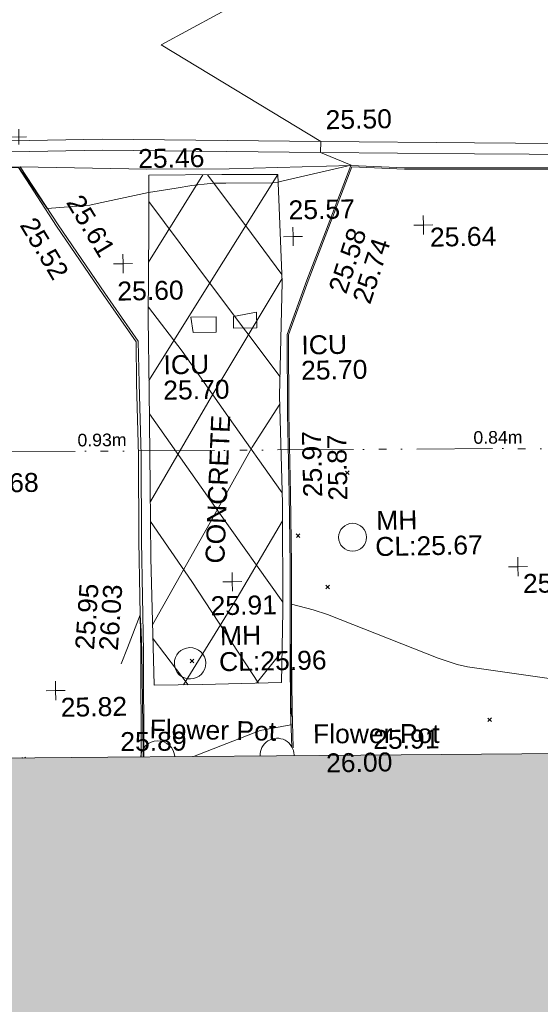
# Model space of a CAD drawing. Header units: millimetres. Extents: x -287732 to 520720, y -88450 to 287754.
# Tile 59 of 256: x -193752 to -183460, y 62672 to 82152. Entities that reach past the tile are written whole.
import ezdxf

# ---------------------------------------------------------------- set-up
doc = ezdxf.new("R2010")
doc.units = ezdxf.units.MM
doc.linetypes.add('IMPORT-UG_EIR_QLB2 _2_', pattern=[2750, 1500, -300, 0, -300, 150, -300, 0, -200])
doc.linetypes.add('IMPORT-UG_ELEC_STREET LIGHTING_QLB2 _2_', pattern=[2700, 1500, -300, 0, -250, 150, -300, 0, -200])
for name, color, linetype, lineweight, true_color in [('00_TOPO_BUILDING_OUTLINE', 5, 'Continuous', 9, 0x0000ff), ('00_TOPO_FURN_FLOWER_POT', 9, 'Continuous', 9, 0x808080), ('00_TOPO_KERB_BOTTOM', 1, 'Continuous', 9, 0xff0000), ('00_TOPO_KERB_TOP', 7, 'Continuous', 9, 0xa500a5), ('00_TOPO_LEVEL_SPOT', 7, 'Continuous', 9, 0x666666), ('00_TOPO_ROAD_MARKING_YELLOW_CONTINUOUS', 40, 'Continuous', 9, 0xffbf00), ('00_TOPO_SERV_IC', 5, 'Continuous', 9, 0x0000ff), ('00_TOPO_SERV_MH', 7, 'Continuous', 9, 0x666666), ('00_UAV_BUILDING_OUTLINE', 5, 'Continuous', 9, 0x0000ff), ('01_DTM_CONTOUR_MNR', 7, 'Continuous', 9, 0xa5a552), ('12333-PUM-2D-U-0001-C01 - Rev2_REVIT IMPORT_dwg', 7, 'Continuous', 9, 0x767676), ('A_RHA_Line', 7, 'Continuous', 9, 0x00a600), ('PUM-EIRCOMM-NOTES', 6, 'Continuous', 9, 0xff00ff), ('PUM-EIRCOMM-QLB2', 6, 'IMPORT-UG_EIR_QLB2 _2_', 9, 0xff00ff)]:
    doc.layers.add(name, color=color, linetype=linetype, lineweight=lineweight, true_color=true_color)
for name, color, linetype, lineweight in [('00_TOPO_ROAD_EDGE', 7, 'Continuous', 9), ('00_TOPO_SURVEY_TEXT', 7, 'Continuous', 9), ('A_RHA_Detail', 7, 'Continuous', 9), ('CHANGE_OF_SURFACE_LVL', 7, 'Continuous', 9), ('GEN-TEXT', 7, 'Continuous', 9)]:
    doc.layers.add(name, color=color, linetype=linetype, lineweight=lineweight)
doc.styles.add('Arial_1', font='arial.ttf', dxfattribs={"height": 250})
doc.styles.add('Swis721 Lt BT_2', font='swissl.ttf', dxfattribs={"height": 375})

# ---------------------------------------------------------------- blocks, each defined once
blk = doc.blocks.new('12333-PUM-2D-U-0001-C01 - Rev2_REVIT IMPORT_dwg_MM-2077200-Site Location Plan Proposed')
at = {"layer": '00_TOPO_LEVEL_SPOT', "color": 254, "true_color": 0xcccccc, "flags": 128}
for points in [[(0, -500), (0, 0), (-500, 0)], [(500, 0), (0, 0), (0, 500)]]:
    blk.add_lwpolyline(points, dxfattribs=at)
blk = doc.blocks.new('12333-PUM-2D-U-0001-C01 - Rev2_REVIT IMPORT_dwg_MGS62954_T2_Galway_ITM_3d_Rev1-2077680-Site Location Plan Proposed')
at = {"layer": '00_TOPO_FURN_FLOWER_POT', "color": 254, "true_color": 0xcccccc}
for centre, start, end in [((533712144, 725626294), 3.0937, 176.077), ((533714504, 725626304), 0, 181.5873), ((533714504, 725626304), 357.2288, 0)]:
    blk.add_arc(centre, 337, start, end, dxfattribs=at)
at = {"layer": '00_TOPO_KERB_BOTTOM', "color": 254, "true_color": 0xcccccc, "flags": 128}
for points in [[(533711873, 725626316), (533711900, 725628397), (533711900, 725630583), (533711923, 725632282), (533711909, 725633712), (533711905, 725634546), (533711260, 725635501), (533710358, 725636869), (533709628, 725638035), (533707823, 725638047), (533706396, 725638062), (533705524, 725638053), (533704780, 725637963), (533703299, 725637695)], [(533720225, 725637830), (533718700, 725637853), (533717229, 725637882), (533716168, 725637946), (533715645, 725636644), (533715254, 725635689), (533714851, 725634623), (533714826, 725633053), (533714832, 725631472), (533714827, 725630064), (533714800, 725628270), (533714789, 725627210), (533714800, 725626449)]]:
    blk.add_lwpolyline(points, dxfattribs=at)
at = {"layer": '00_TOPO_KERB_TOP', "color": 254, "true_color": 0xcccccc, "flags": 128}
for points in [[(533711818, 725626316), (533711845, 725628398), (533711845, 725630584), (533711868, 725632282), (533711854, 725633711), (533711863, 725634532), (533711228, 725635477), (533710326, 725636849), (533709597, 725638019), (533707823, 725638031), (533706395, 725638032), (533705525, 725638015), (533704781, 725637938), (533703308, 725637651)], [(533720225, 725637803), (533718700, 725637825), (533717228, 725637854), (533716186, 725637918), (533715670, 725636633), (533715280, 725635679), (533714879, 725634617), (533714853, 725633053), (533714859, 725631472), (533714854, 725630064), (533714827, 725628269), (533714816, 725627210), (533714827, 725626446)]]:
    blk.add_lwpolyline(points, dxfattribs=at)
at = {"layer": '00_TOPO_ROAD_EDGE', "color": 254, "true_color": 0xcccccc, "flags": 128}
blk.add_lwpolyline([(533709628, 725638035), (533712134, 725637942), (533713757, 725637920), (533716168, 725637946)], dxfattribs=at)
at = {"layer": '00_TOPO_ROAD_MARKING_YELLOW_CONTINUOUS', "color": 254, "true_color": 0xcccccc}
for p, q in [((533712134, 725636100), (533713240, 725637813)), ((533712093, 725628650), (533712770, 725627730)), ((533714642, 725628361), (533714120, 725627737))]:
    blk.add_line(p, q, dxfattribs=at)
at = {"layer": '00_TOPO_ROAD_MARKING_YELLOW_CONTINUOUS', "color": 254, "true_color": 0xcccccc, "flags": 128}
for points in [[(533708020, 725638550), (533711260, 725638550), (533715580, 725638430), (533718620, 725638350), (533721870, 725638270)], [(533708019, 725638333), (533711257, 725638333), (533715574, 725638213), (533718614, 725638133), (533721866, 725638053)], [(533714720, 725637790), (533713330, 725635660), (533712101, 725633760)], [(533713330, 725637812), (533714070, 725636790), (533714766, 725635810)], [(533712160, 725637300), (533713390, 725635590), (533714695, 725633790)], [(533712088, 725631370), (533713380, 725633500), (533714768, 725635730)], [(533714698, 725631490), (533713650, 725633030), (533712770, 725634330), (533712115, 725635210)], [(533712090, 725628930), (533713260, 725630930), (533714120, 725632410), (533714682, 725633250)], [(533712098, 725633100), (533713420, 725631160), (533714673, 725629330)], [(533714160, 725627737), (533712880, 725629770), (533712085, 725630970)], [(533714695, 725630940), (533713770, 725629430), (533712680, 725627730)]]:
    blk.add_lwpolyline(points, dxfattribs=at)
blk.add_lwpolyline([(533712170, 725637820), (533713610, 725637810), (533714720, 725637790), (533714770, 725635660), (533714680, 725633410), (533714700, 725631290), (533714670, 725629150), (533714620, 725627740), (533713050, 725627730), (533712100, 725627730), (533712080, 725630250), (533712090, 725631680), (533712100, 725633570), (533712110, 725634980), (533712150, 725636810)], close=True, dxfattribs=at)
at = {"layer": '00_TOPO_SERV_IC', "color": 254, "true_color": 0xcccccc}
for p, q in [((533712992, 725634693), (533712953, 725634998)), ((533713449, 725634998), (533712953, 725634998)), ((533713449, 725634693), (533713449, 725634998)), ((533714249, 725635074), (533713792, 725634998)), ((533713792, 725634769), (533713792, 725634998)), ((533714249, 725634769), (533714249, 725635074)), ((533712992, 725634693), (533713449, 725634693)), ((533713792, 725634769), (533714249, 725634769))]:
    blk.add_line(p, q, dxfattribs=at)
at = {"layer": '00_TOPO_SERV_MH', "color": 254, "true_color": 0xcccccc}
blk.add_circle((533716072, 725630590), 276, dxfattribs=at)
blk.add_ellipse((533712816, 725628153), major_axis=(304, 63), ratio=0.999041, dxfattribs=at)
at = {"layer": '01_DTM_CONTOUR_MNR', "color": 254, "true_color": 0xcccccc, "flags": 128}
for points in [[(533709604, 725638021), (533709860, 725637642), (533710150, 725637200), (533710993, 725637253), (533711140, 725637279), (533712160, 725637480), (533712705, 725637557), (533713014, 725637603), (533713380, 725637638), (533713450, 725637640), (533713688, 725637638), (533714617, 725637632), (533714720, 725637640), (533714822, 725637662), (533716170, 725637950), (533715570, 725638210), (533715580, 725638430), (533712460, 725640400), (533714152, 725641283)], [(533711454, 725628167), (533711585, 725628478), (533711850, 725629130), (533711859, 725628803), (533711865, 725628400), (533711864, 725626927), (533711860, 725626316)], [(533712851, 725626307), (533712850, 725626310), (533714178, 725626802), (533714790, 725626900), (533714796, 725627210), (533714792, 725627262), (533714812, 725627999), (533714818, 725628270), (533714830, 725628736), (533714840, 725629290), (533715267, 725629171), (533715551, 725629070), (533717721, 725628172), (533718093, 725628034), (533718301, 725627988), (533720094, 725627698)]]:
    blk.add_lwpolyline(points, dxfattribs=at)
at = {"xscale": 0.375, "yscale": 0.375, "zscale": 0.375}
for p in [(533717580, 725636740), (533715000, 725636560), (533711630, 725636080), (533719330, 725629950), (533713680, 725629750), (533710150, 725627660)]:
    blk.add_blockref('12333-PUM-2D-U-0001-C01 - Rev2_REVIT IMPORT_dwg_MM-2077200-Site Location Plan Proposed', p, dxfattribs=at)
at = {"layer": '00_TOPO_BUILDING_OUTLINE', "color": 251, "true_color": 0x666666, "insert": (533715471, 725626322), "char_height": 375, "width": 1495.9, "attachment_point": 1, "line_spacing_factor": 1.005062, "style": 'Swis721 Lt BT_2'}
blk.add_mtext('26.00', dxfattribs=at)
at = {"layer": '00_TOPO_FURN_FLOWER_POT', "color": 251, "true_color": 0x666666, "char_height": 375, "width": 2858.84, "attachment_point": 1, "line_spacing_factor": 1.005062, "style": 'Swis721 Lt BT_2'}
for insert, rotation in [((533712001, 725627056), 357.9425), ((533715225, 725626902), 359.1672)]:
    blk.add_mtext('Flower Pot', dxfattribs=dict(at, insert=insert, rotation=rotation))
at = {"layer": '00_TOPO_KERB_BOTTOM', "color": 251, "true_color": 0x666666, "char_height": 375, "width": 1495.9, "attachment_point": 1, "line_spacing_factor": 1.005062, "style": 'Swis721 Lt BT_2'}
for s, insert, rotation in [('25.52', (533709915, 725637070), 300.0838), ('25.58', (533715674, 725635508), 70.8391), ('25.87', (533715610, 725631320), 90.2239), ('25.95', (533710548, 725628476), 84.9771)]:
    blk.add_mtext(s, dxfattribs=dict(at, insert=insert, rotation=rotation))
at = {"layer": '00_TOPO_KERB_TOP', "color": 251, "true_color": 0x666666, "char_height": 375, "width": 1495.9, "attachment_point": 1, "line_spacing_factor": 1.005062, "style": 'Swis721 Lt BT_2'}
for s, insert, rotation in [('25.61', (533710841, 725637503), 300.0838), ('25.74', (533716143, 725635297), 70.8391), ('25.97', (533715112, 725631395), 90.2239), ('26.03', (533711018, 725628452), 84.9771)]:
    blk.add_mtext(s, dxfattribs=dict(at, insert=insert, rotation=rotation))
at = {"layer": '00_TOPO_LEVEL_SPOT', "char_height": 375, "width": 1495.9, "attachment_point": 1, "line_spacing_factor": 1.005062, "style": 'Swis721 Lt BT_2'}
for s, insert in [('25.57', (533714919, 725637274)), ('25.64', (533717706, 725636686)), ('25.60', (533711507, 725635727)), ('25.68', (533708575, 725631973)), ('25.88', (533719425, 725629803)), ('25.91', (533713242, 725629470)), ('25.82', (533710245, 725627513))]:
    blk.add_mtext(s, dxfattribs=dict(at, insert=insert))
at = {"layer": '00_TOPO_ROAD_EDGE', "color": 251, "true_color": 0x666666, "insert": (533711964, 725638341), "char_height": 375, "width": 1495.9, "attachment_point": 1, "line_spacing_factor": 1.005062, "style": 'Swis721 Lt BT_2'}
blk.add_mtext('25.46', dxfattribs=at)
at = {"layer": '00_TOPO_ROAD_MARKING_YELLOW_CONTINUOUS', "color": 251, "true_color": 0x666666, "insert": (533715683, 725639045), "char_height": 375, "width": 1495.9, "attachment_point": 1, "line_spacing_factor": 1.005062, "style": 'Swis721 Lt BT_2'}
blk.add_mtext('25.50', dxfattribs=at)
at = {"layer": '00_TOPO_SERV_IC', "color": 251, "true_color": 0x666666, "char_height": 375, "attachment_point": 1, "line_spacing_factor": 1.005062, "style": 'Swis721 Lt BT_2'}
for s, insert, width in [('ICU', (533715127, 725634597), 1021.01), ('ICU', (533712394, 725634252), 1021.01), ('25.70', (533715113, 725634096), 1495.9), ('25.70', (533712380, 725633751), 1495.9)]:
    blk.add_mtext(s, dxfattribs=dict(at, insert=insert, width=width))
at = {"layer": '00_TOPO_SERV_MH', "char_height": 375, "attachment_point": 1, "line_spacing_factor": 1.005062, "style": 'Swis721 Lt BT_2'}
for s, insert, width in [('MH', (533716545, 725631100), 949.78), ('CL:25.67', (533716517, 725630585), 2440.93), ('MH', (533713417, 725628875), 949.78), ('CL:25.96', (533713390, 725628361), 2440.93)]:
    blk.add_mtext(s, dxfattribs=dict(at, insert=insert, width=width))
at = {"layer": '00_TOPO_SURVEY_TEXT', "color": 251, "true_color": 0x666666, "insert": (533713152, 725630130), "char_height": 375, "width": 3286.24, "attachment_point": 1, "rotation": 86.6765, "line_spacing_factor": 1.005062, "style": 'Swis721 Lt BT_2'}
blk.add_mtext('CONCRETE', dxfattribs=at)
at = {"layer": '00_UAV_BUILDING_OUTLINE', "color": 251, "true_color": 0x666666, "char_height": 375, "width": 1495.9, "attachment_point": 1, "rotation": 359.482, "line_spacing_factor": 1.005062, "style": 'Swis721 Lt BT_2'}
for s, insert in [('25.89', (533711412, 725626815)), ('25.91', (533716412, 725626770))]:
    blk.add_mtext(s, dxfattribs=dict(at, insert=insert))
blk = doc.blocks.new('12333-PUM-2D-U-0001-C01 - Rev2_REVIT IMPORT_dwg_SPOT-2077769-Site Location Plan Proposed')
at = {"layer": 'CHANGE_OF_SURFACE_LVL', "color": 253, "true_color": 0xaaaaaa}
for p, q in [((-500, 0), (500, 0)), ((0, 500), (0, -500))]:
    blk.add_line(p, q, dxfattribs=at)
blk = doc.blocks.new('12333-PUM-2D-U-0001-C01 - Rev2_REVIT IMPORT_dwg-1620468-Site Location Plan Proposed')
at = {"layer": 'GEN-TEXT', "color": 253, "true_color": 0xaaaaaa}
for p, q in [((74874, 15978), (74945, 16049)), ((74945, 15978), (74874, 16049)), ((73881, 14752), (73952, 14823)), ((73952, 14752), (73881, 14823)), ((74446, 13724), (74517, 13795)), ((74517, 13724), (74446, 13795)), ((71739, 12308), (71810, 12379)), ((71810, 12308), (71739, 12379)), ((77605, 11043), (77676, 11114)), ((77676, 11043), (77605, 11114)), ((68391, 10483), (68378, 10496)), ((68436, 10483), (68449, 10496))]:
    blk.add_line(p, q, dxfattribs=at)
at = {"layer": 'PUM-EIRCOMM-QLB2', "color": 211, "true_color": 0xffaaff, "flags": 128}
blk.add_lwpolyline([(94166, 15009), (88809, 16164), (77898, 16441), (70070, 16526), (62436, 16598), (55862, 16232), (47836, 16319), (40626, 16346), (40294, 21196), (30564, 21787), (30567, 22032)], dxfattribs=at)
blk.add_blockref('12333-PUM-2D-U-0001-C01 - Rev2_REVIT IMPORT_dwg_MGS62954_T2_Galway_ITM_3d_Rev1-2077680-Site Location Plan Proposed', (-533641080, -725615854))
at = {"xscale": 0.3, "yscale": 0.3, "zscale": 0.3}
blk.add_blockref('12333-PUM-2D-U-0001-C01 - Rev2_REVIT IMPORT_dwg_SPOT-2077769-Site Location Plan Proposed', (68533, 22771), dxfattribs=at)
at = {"layer": 'PUM-EIRCOMM-NOTES', "char_height": 250, "width": 1160.03, "attachment_point": 2, "line_spacing_factor": 0.941778, "style": 'Arial_1'}
for s, insert, rotation in [('0.93m', (70074, 16873), 359.4596), ('0.84m', (77902, 16788), 359.3779)]:
    blk.add_mtext(s, dxfattribs=dict(at, insert=insert, rotation=rotation))

msp = doc.modelspace()

# ---------------------------------------------------------------- hatches: boundary and pattern name
at = {"layer": 'A_RHA_Detail', "true_color": 0xc0c0c0}
h = msp.add_hatch(color=9, dxfattribs=at)
h.paths.add_polyline_path([(-80881, -68503), (-80401, -68483), (-80401, -62985), (-24475, -63009), (-24456, -50840), (-36623, -50832), (-36623, -44229), (-50959, -44218), (-50959, -42574), (-54564, -42571), (-54566, -45054), (-92409, -45027), (-92412, -49202), (-100062, -49202), (-100052, -64853), (-86121, -64853), (-86092, -62958), (-84861, -62958), (-84855, -68240), (-80871, -68240)])
h.paths.add_polyline_path([(-137239, -68462), (-132720, -68433), (-132847, -62850), (-130455, -62917), (-130498, -61356), (-117581, -61423), (-117492, -49184), (-125137, -49178), (-125134, -45033), (-163007, -45006), (-163007, -44090), (-163124, -44090), (-163123, -42384), (-166564, -42384), (-166565, -44044), (-193158, -44025), (-193195, -62864), (-137270, -62917), (-137254, -65680)])
h.paths.add_polyline_path([(120311, -32334), (120312, -31611), (133451, -31638), (133469, -19718), (121296, -19692), (121320, -8191), (112277, -8172), (112263, -14811), (78286, -14740), (78293, -8167), (75242, -8161), (69356, -8153), (69354, -9157), (68373, -9155), (68373, -13706), (69334, -13708), (69325, -16250), (66623, -16250), (66620, -17995), (65989, -17995), (65985, -19731), (57152, -19712), (57127, -31560), (70278, -31587), (70278, -32272), (78264, -32285), (78267, -31020), (112336, -31091), (112336, -32318), (119781, -32333)])
h.paths.add_polyline_path([(7504, -1791), (15482, -674), (15484, 148), (56188, 206), (56156, 14338), (18017, 14236), (17968, 34313), (21727, 34324), (21709, 40608), (18010, 40608), (17996, 45484), (9770, 45421), (3966, 45447), (3985, 14177), (1023, 14177), (-277, 14191), (-232, 5968), (-226, 194), (553, 183), (7478, 143), (7489, -674)])
h.paths.add_polyline_path([(77756, 53), (77730, 1700), (94464, 1660), (94606, 17991), (88810, 18015), (88800, 14437), (69414, 14458), (69377, 100), (75242, 67)])
h.paths.add_polyline_path([(61252, 46454), (105775, 46473), (105768, 61853), (92285, 61853), (92309, 65784), (96107, 65768), (96060, 75209), (101085, 75072), (104988, 74765), (108404, 74364), (112009, 73787), (115645, 73050), (116891, 72762), (120209, 71893), (120865, 71704), (124136, 70670), (127436, 69481), (127820, 69395), (128274, 69332), (128732, 69307), (129190, 69320), (129645, 69372), (130095, 69461), (130535, 69588), (130963, 69751), (131376, 69950), (131771, 70182), (132163, 70461), (132496, 70742), (132821, 71065), (133117, 71414), (133384, 71787), (133617, 72179), (133817, 72591), (133983, 73018), (134112, 73458), (134204, 73907), (134258, 74362), (134273, 74820), (134251, 75277), (134190, 75731), (134091, 76179), (133955, 76617), (133783, 77041), (133576, 77450), (133336, 77840), (133064, 78209), (132762, 78554), (132432, 78872), (132077, 79161), (131698, 79420), (131300, 79646), (131094, 79746), (132146, 83110), (122788, 86283), (121604, 82800), (117096, 83871), (116842, 83526), (116121, 91222), (110238, 91274), (110194, 90435), (104988, 90486), (104973, 94310), (103746, 94310), (103840, 122852), (96365, 122932), (96350, 123952), (104556, 123902), (104607, 120249), (125503, 120134), (125662, 137657), (114480, 137699), (114382, 129150), (104644, 129188), (104578, 126217), (101184, 126159), (101265, 135959), (89967, 135989), (89928, 125824), (93631, 125841), (93581, 122932), (88697, 122905), (88679, 95739), (86378, 95739), (86378, 96178), (83280, 96201), (83274, 95736), (70170, 95733), (70166, 96272), (66675, 96257), (66655, 95756), (65785, 95756), (65888, 117471), (53473, 117488), (53434, 98570), (40649, 98570), (40610, 94406), (38854, 94410), (38849, 89464), (40612, 89518), (40665, 86258), (38372, 86306), (38370, 76901), (50938, 76944), (50923, 74599), (56485, 74589), (56485, 75195), (92465, 75233), (92646, 71767), (89811, 69363), (85313, 69361), (85313, 66907), (75210, 66903), (75210, 63816), (70819, 63816), (70819, 64253), (69457, 64253), (69456, 66902), (61303, 66899), (61305, 63970), (70500, 63970), (70500, 61853), (61246, 61849), (61252, 46656)])
h.paths.add_polyline_path([(-17153, 48569), (-17153, 60770), (-29363, 60775), (-29363, 67399), (-43507, 67405), (-43489, 69093), (-45766, 69109), (-45794, 67405), (-47272, 67404), (-47272, 66455), (-86005, 66469), (-86007, 60522), (-92663, 60522), (-92665, 50184), (-79752, 50180), (-79752, 48591), (-17158, 48569)])
h.paths.add_polyline_path([(-201056, 48629), (-138378, 48635), (-138378, 50133), (-125468, 50134), (-125469, 60566), (-132187, 60566), (-132187, 66533), (-170643, 66806), (-170643, 67739), (-200340, 67489), (-200349, 60828), (-201058, 60828), (-201057, 51102)])
h.paths.add_polyline_path([(-240052, 54769), (-239444, 54811), (-239187, 54842), (-238765, 54941), (-238382, 55122), (-237990, 55355), (-237269, 55936), (-237032, 56226), (-236793, 56569), (-236555, 57004), (-236433, 57267), (-236300, 57753), (-236251, 58017), (-236236, 58516), (-236233, 58988), (-236214, 59823), (-236364, 59821), (-236634, 60698), (-236392, 61432), (-236225, 61435), (-236202, 62638), (-232564, 62639), (-232564, 63049), (-232732, 63049), (-232860, 63458), (-232732, 63914), (-232561, 63914), (-232515, 70598), (-240629, 70599), (-240630, 72351), (-246413, 72347), (-246413, 70616), (-254450, 70619), (-254455, 70754), (-254470, 73192), (-263883, 73268), (-263902, 68261), (-263715, 68260), (-263553, 67820), (-263719, 67392), (-263914, 67392), (-263957, 58634), (-260181, 58611), (-260192, 56354), (-257185, 56339), (-257213, 57093), (-257339, 57093), (-257471, 57532), (-257339, 58062), (-257203, 58064), (-257174, 58599), (-256478, 58575), (-256478, 58789), (-256013, 58912), (-255397, 58781), (-255397, 58596), (-243810, 58586), (-243805, 58352), (-243741, 57885), (-243619, 57422), (-243424, 56944), (-243247, 56608), (-243003, 56250), (-242732, 55933), (-242372, 55603), (-242141, 55425), (-241805, 55217), (-241529, 55077), (-241101, 54917), (-240836, 54841), (-240453, 54789), (-240219, 54777)])
h.paths.add_polyline_path([(40277, 59895), (40329, 69197), (36589, 69218), (36619, 74674), (32264, 74687), (32233, 69156), (11917, 69270), (11967, 78219), (29088, 78123), (29143, 88141), (15719, 88216), (15733, 90590), (4594, 90652), (4525, 78265), (10097, 78234), (10077, 74773), (4548, 74804), (4466, 60107), (19126, 60025), (19140, 62528), (31739, 62457), (31725, 59943), (38370, 59906)])
h.paths.add_polyline_path([(-246083, 72334), (-246083, 72334), (-246208, 72334)])
h.paths.add_polyline_path([(-114575, 112178), (-114575, 112178), (-114707, 115802)])
h.paths.add_polyline_path([(-154700, 101760), (-114382, 101776), (-114382, 106927), (-113756, 106927), (-113758, 111847), (-114432, 111847), (-114432, 112178), (-114575, 112178), (-114579, 121707), (-123057, 121707), (-123069, 156453), (-119381, 156454), (-119381, 160166), (-115501, 160167), (-115503, 166207), (-132412, 166600), (-132412, 166666), (-135275, 166665), (-135275, 166628), (-135911, 166628), (-135911, 166352), (-152521, 166346), (-152518, 159143), (-150699, 159118), (-150759, 122561), (-151059, 122561), (-151061, 121302), (-154138, 121373), (-154138, 121865), (-154704, 121867), (-154689, 119352), (-154746, 119352), (-154746, 118722), (-160794, 118749), (-160794, 119411), (-163852, 119422), (-163855, 118762), (-167569, 118779), (-166635, 124395), (-166930, 124500), (-167569, 124708), (-168028, 124841), (-168631, 124991), (-169238, 125117), (-169850, 125220), (-170466, 125298), (-171089, 125352), (-171704, 125381), (-172325, 125386), (-172782, 125375), (-173402, 125337), (-174110, 125263), (-174634, 125190), (-175245, 125081), (-176047, 124896), (-176665, 124725), (-177045, 124609), (-177632, 124405), (-176665, 118819), (-177559, 118822), (-177662, 125263), (-176365, 126543), (-159462, 126320), (-157058, 128609), (-157061, 136153), (-158639, 137740), (-159352, 137740), (-161634, 140201), (-168728, 140257), (-171035, 137943), (-174184, 137943), (-176460, 140292), (-177342, 140292), (-177342, 140358), (-183429, 140356), (-185922, 137917), (-185922, 131757), (-186907, 131757), (-187725, 130810), (-187724, 127376), (-186481, 126305), (-186479, 122327), (-185176, 121059), (-180304, 121059), (-180304, 118802), (-193555, 118802), (-193555, 133118), (-192594, 133118), (-192594, 134201), (-192225, 134201), (-192226, 136615), (-192595, 136615), (-192595, 137734), (-193589, 137734), (-193589, 147475), (-193163, 147493), (-192766, 147531), (-192360, 147590), (-192200, 147617), (-191883, 147683), (-191569, 147762), (-191258, 147853), (-190829, 148002), (-190648, 148071), (-190350, 148198), (-190057, 148336), (-189770, 148486), (-189405, 148698), (-189133, 148873), (-188868, 149059), (-188610, 149255), (-188355, 149465), (-188080, 149714), (-187885, 149902), (-187546, 150266), (-187446, 150378), (-187241, 150629), (-187046, 150888), (-186862, 151154), (-186546, 151670), (-186524, 151707), (-163675, 151670), (-163688, 148134), (-157304, 148136), (-157304, 155760), (-157557, 155765), (-157556, 166678), (-187009, 166700), (-187013, 162054), (-188707, 162045), (-188706, 155022), (-188738, 154651), (-188799, 154283), (-188857, 154035), (-188966, 153679), (-189103, 153333), (-189266, 152998), (-189455, 152677), (-189645, 152421), (-189917, 152104), (-190213, 151809), (-190531, 151539), (-190869, 151294), (-191225, 151076), (-191598, 150887), (-192093, 150683), (-192519, 150562), (-192904, 150482), (-193187, 150441), (-193594, 150407), (-193595, 151460), (-205369, 151455), (-205354, 113350), (-207187, 113349), (-207184, 105991), (-205313, 105991), (-205311, 101770), (-175489, 101781), (-175489, 110890), (-154703, 110898), (-154700, 102692)])
h.paths.add_polyline_path([(193736, 113048), (208865, 114991), (208976, 114127), (216448, 115086), (216039, 118272), (232649, 120405), (233426, 114352), (240632, 115278), (239855, 121330), (256407, 123456), (257092, 118089), (264572, 119041), (261878, 138525), (259179, 138222), (259197, 137439), (254686, 136897), (255413, 131315), (240853, 129522), (239771, 137919), (240650, 138010), (240062, 142777), (239166, 142685), (237631, 151018), (266173, 154561), (271297, 142612), (276532, 144861), (274942, 148528), (302075, 160135), (300216, 164320), (301528, 164907), (300405, 167478), (299017, 166946), (295627, 174519), (294333, 177537), (287289, 174519), (289428, 169661), (272957, 162557), (271943, 164897), (267016, 162764), (268502, 159357), (265200, 157946), (226856, 153147), (227510, 148852), (228281, 141179), (227302, 141050), (227895, 136433), (228749, 136524), (229602, 128024), (217691, 126494), (217642, 126874), (215139, 126553), (215195, 126113), (215016, 126090), (214841, 127450), (192259, 124549), (193486, 114991)])
h.paths.add_polyline_path([(-78076, 117606), (-78076, 117610), (-78070, 129486), (-74723, 129478), (-74723, 125436), (-48016, 125380), (-47997, 135873), (-61198, 135902), (-74715, 135924), (-74724, 131865), (-78070, 131873), (-78063, 149550), (-58292, 149542), (-58292, 148946), (-37708, 148938), (-37703, 159740), (-44148, 159743), (-44148, 162961), (-49830, 162961), (-49831, 160632), (-78494, 160644), (-78494, 161615), (-78739, 161615), (-78692, 168188), (-90845, 168127), (-90963, 152687), (-89065, 152686), (-89080, 117610), (-78375, 117606)])
h.paths.add_polyline_path([(69255, 129236), (69260, 136168), (86068, 136131), (86009, 164703), (58790, 164724), (58790, 170119), (54460, 170122), (54457, 166153), (47042, 166159), (47041, 164669), (39173, 164675), (39173, 164079), (17015, 164095), (17002, 147267), (12660, 147267), (12654, 139138), (17031, 139135), (17025, 129935), (39191, 129919), (39191, 129258), (69014, 129236)])
h.paths.add_polyline_path([(39266, 139468), (33051, 139484), (33088, 153428), (39278, 153412), (39278, 152830), (43058, 152820), (43025, 140093), (39267, 140093)])
h.paths.add_polyline_path([(1980, 189123), (18699, 189180), (18678, 195254), (24349, 195273), (24335, 199551), (28830, 199566), (28798, 208816), (24335, 208806), (24334, 209113), (16812, 209088), (16807, 208844), (6772, 208809), (6797, 201489), (-8471, 201437), (-8471, 200429), (-11856, 200418), (-11824, 190892), (-7615, 190907), (-7615, 190171), (-4609, 190169), (-4608, 190917), (1973, 190939), (1977, 189837)])
h.paths.add_polyline_path([(-20506, 190640), (-20122, 206347), (-41550, 207015), (-41462, 210450), (-31391, 210152), (-31079, 223863), (-44305, 224231), (-44491, 211866), (-47510, 211943), (-47723, 203659), (-47076, 203635), (-47175, 199532), (-46801, 199520), (-46874, 195479), (-44600, 195425), (-44686, 192243), (-38074, 192136), (-38104, 191127), (-21538, 190669)])
h.paths.add_polyline_path([(16801, 195962), (9657, 196015), (9644, 199514), (11632, 199486), (11632, 203322), (16807, 203391), (16801, 195984)])
h.paths.add_polyline_path([(122085, 200536), (122088, 206386), (125211, 206386), (125211, 206646), (126203, 206646), (126203, 207041), (130401, 206979), (130444, 209883), (126203, 209946), (126203, 214624), (127365, 214624), (127365, 225380), (126160, 225380), (126207, 241475), (119483, 241496), (119479, 246182), (109944, 246175), (109953, 233033), (115001, 233033), (115000, 208653), (112026, 208653), (112024, 200539), (122025, 200536)])
h.paths.add_polyline_path([(30087, 200987), (38031, 201029), (38031, 202923), (38110, 202923), (38067, 208828), (38013, 208828), (38012, 209013), (30045, 208970), (30077, 202923)])
h.paths.add_polyline_path([(195986, 205662), (202897, 206052), (202677, 209946), (195766, 209555)])
h.paths.add_polyline_path([(-91652, 206393), (-79454, 206433), (-79629, 238246), (-68904, 238215), (-68919, 246313), (-68919, 246314), (-68757, 246313), (-68755, 246639), (-79620, 246651), (-79607, 247344), (-82155, 247318), (-82155, 247488), (-91641, 247473), (-91639, 246846), (-131470, 246641), (-131470, 250160), (-142857, 250177), (-142864, 246220), (-165119, 246272), (-165040, 253908), (-178677, 253930), (-178700, 238177), (-138599, 238209), (-138548, 206628), (-126647, 206572), (-126667, 234826), (-124963, 234826), (-124969, 234688), (-91596, 234664), (-91651, 207156)])
h.paths.add_polyline_path([(142124, 209114), (152768, 209127), (152745, 227013), (142101, 226999), (142122, 210583)])
h.paths.add_polyline_path([(168999, 209275), (169027, 226860), (161687, 226877), (161648, 209291), (168847, 209275)])
h.paths.add_polyline_path([(49761, 218477), (49794, 223316), (41274, 223363), (41274, 223291), (32187, 223352), (32202, 225553), (20082, 225635), (20035, 218708), (31566, 218630), (31566, 218599), (49750, 218477)])
h.paths.add_polyline_path([(162362, 234154), (162367, 241590), (135261, 241631), (135249, 234198), (160249, 234157)])
h.paths.add_polyline_path([(176459, 246710), (176516, 252173), (168884, 252253), (168935, 257069), (164355, 257117), (164296, 251512), (164417, 251511), (164368, 246837), (171460, 246762)])

# ---------------------------------------------------------------- linework, layer by layer
at = {"layer": 'A_RHA_Line', "color": 7}
for p, q in [((-187011, 67601), (-192010, 67559)), ((-182011, 67643), (-187011, 67601)), ((-192010, 67559), (-197010, 67517))]:
    msp.add_line(p, q, dxfattribs=at)

# ---------------------------------------------------------------- block references
at = {"layer": '12333-PUM-2D-U-0001-C01 - Rev2_REVIT IMPORT_dwg', "color": 254, "linetype": 'IMPORT-UG_ELEC_STREET LIGHTING_QLB2 _2_', "true_color": 0xffd4d4, "rotation": 0.9999999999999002}
msp.add_blockref('12333-PUM-2D-U-0001-C01 - Rev2_REVIT IMPORT_dwg-1620468-Site Location Plan Proposed', (-261895, 55870), dxfattribs=at)

doc.saveas('drawing.dxf')
